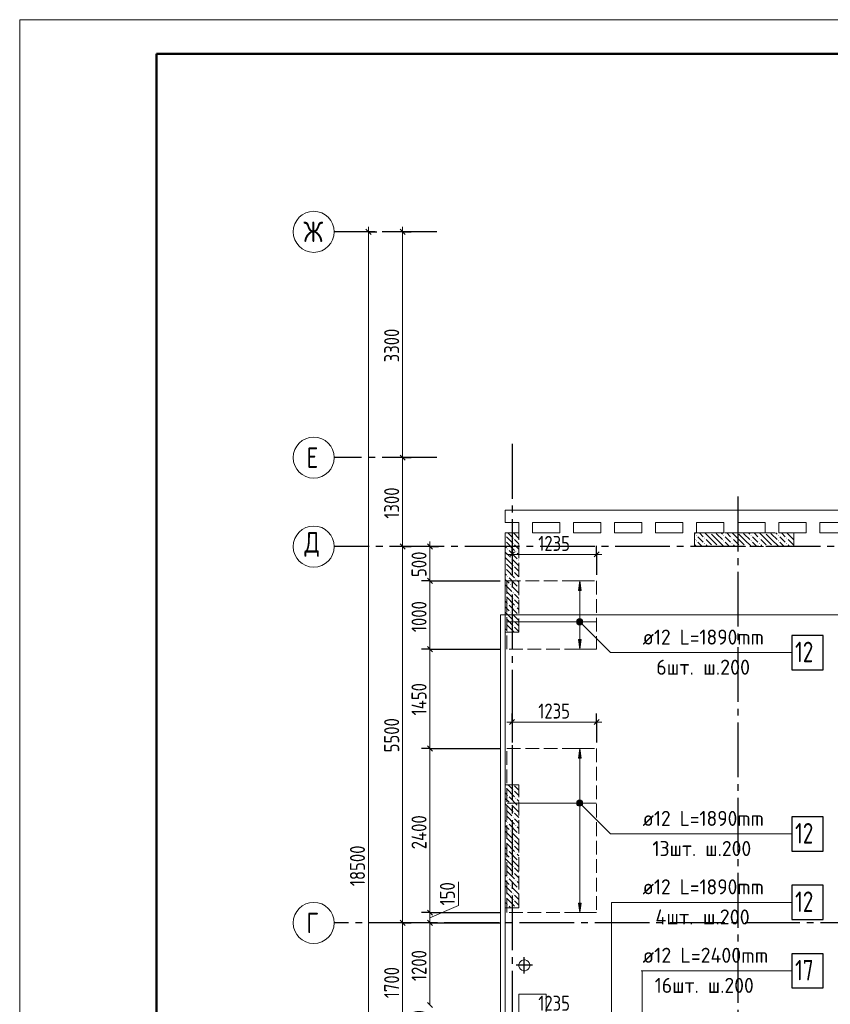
# Model space of a CAD drawing. Header units: millimetres. Extents: x 0 to 61017, y 0 to 42000.
# Tile 4 of 17: x 0 to 11855, y 27610 to 42000. Entities that reach past the tile are written whole.
import ezdxf

# ---------------------------------------------------------------- set-up
doc = ezdxf.new("R2010")
doc.units = ezdxf.units.MM
doc.linetypes.add('______2', pattern=[270, 200, -70])
doc.linetypes.add('______5', pattern=[1100, 800, -100, 100, -100])
for name, color, linetype, lineweight in [('Standard', 7, 'Continuous', 25), ('ДОП Верх по Х', 7, 'Continuous', 25), ('ЖБ Перекрытие верхний уровень', 7, 'Continuous', 35), ('ЖБ Пилон', 7, 'Continuous', 35), ('Оси', 40, '______5', 18), ('Позиционная метка номер позиции', 7, 'Continuous', 13), ('Примечания', 7, 'Continuous', 25)]:
    doc.layers.add(name, color=color, linetype=linetype, lineweight=lineweight)
doc.styles.add('GOST 2.304-81', font='txt')
doc.styles.add('ISOCPEUR', font='txt')

msp = doc.modelspace()

# ---------------------------------------------------------------- hatches: boundary and pattern name
at = {"layer": 'ДОП Верх по Х', "linetype": 'Continuous', "lineweight": 13, "transparency": 33554687}
for points in [[(8210, 33660), (8190, 33800), (8170, 33660)], [(8152, 33200), (8227, 33200), (8222, 33219)], [(8152, 33200), (8222, 33219), (8157, 33219)], [(8157, 33181), (8227, 33200), (8152, 33200)], [(8157, 33219), (8222, 33219), (8208, 33232)], [(8157, 33219), (8208, 33232), (8171, 33232)], [(8157, 33181), (8222, 33181), (8227, 33200)], [(8171, 33168), (8222, 33181), (8157, 33181)], [(8171, 33232), (8208, 33232), (8190, 33238)], [(8171, 33168), (8208, 33168), (8222, 33181)], [(8208, 33168), (8171, 33168), (8190, 33162)], [(8210, 31210), (8190, 31350), (8170, 31210)], [(8152, 30550), (8227, 30550), (8222, 30569)], [(8152, 30550), (8222, 30569), (8157, 30569)], [(8157, 30531), (8227, 30550), (8152, 30550)], [(8157, 30569), (8222, 30569), (8208, 30582)], [(8157, 30569), (8208, 30582), (8171, 30582)], [(8157, 30531), (8222, 30531), (8227, 30550)], [(8171, 30518), (8222, 30531), (8157, 30531)], [(8171, 30582), (8208, 30582), (8190, 30588)], [(8171, 30518), (8208, 30518), (8222, 30531)], [(8208, 30518), (8171, 30518), (8190, 30512)]]:
    msp.add_hatch(color=7, dxfattribs=at).paths.add_polyline_path(points)
for points in [[(8210, 32940), (8190, 32800), (8170, 32940)], [(8210, 29090), (8190, 28950), (8170, 29090)]]:
    msp.add_hatch(color=7, dxfattribs=at).paths.add_polyline_path(points, flags=16)
at = {"layer": 'ЖБ Пилон', "linetype": 'Continuous', "lineweight": 18, "transparency": 33554687}
for points in [[(7100, 34467), (7103, 34463), (7100, 34460)], [(7210, 34423), (7217, 34430), (7223, 34423), (7217, 34417)], [(7300, 34500), (7297, 34497), (7294, 34500), (7300, 34500)], [(9890, 34463), (9897, 34470), (9903, 34463), (9897, 34457)], [(10010, 34423), (10017, 34430), (10023, 34423), (10017, 34417)], [(10100, 34500), (10097, 34497), (10094, 34500)], [(10290, 34463), (10297, 34470), (10303, 34463), (10297, 34457)], [(10410, 34423), (10417, 34430), (10423, 34423), (10417, 34417)], [(10500, 34500), (10497, 34497), (10494, 34500)], [(10690, 34463), (10697, 34470), (10703, 34463), (10697, 34457)], [(10810, 34423), (10817, 34430), (10823, 34423), (10817, 34417)], [(10900, 34500), (10897, 34497), (10894, 34500)], [(11090, 34463), (11097, 34470), (11103, 34463), (11097, 34457)], [(11210, 34423), (11217, 34430), (11223, 34423), (11217, 34417)], [(11300, 34500), (11297, 34497), (11294, 34500)], [(7100, 34387), (7103, 34383), (7100, 34380)], [(7130, 34263), (7137, 34270), (7143, 34263), (7137, 34257)], [(7210, 34343), (7217, 34350), (7223, 34343), (7217, 34337)], [(9890, 34383), (9897, 34390), (9903, 34383), (9897, 34377)], [(10010, 34343), (10017, 34350), (10023, 34343), (10017, 34337)], [(10130, 34303), (10137, 34310), (10143, 34303), (10140, 34300), (10134, 34300)], [(10210, 34303), (10217, 34310), (10223, 34303), (10220, 34300), (10214, 34300)], [(10290, 34383), (10297, 34390), (10303, 34383), (10297, 34377)], [(10410, 34343), (10417, 34350), (10423, 34343), (10417, 34337)], [(10530, 34303), (10537, 34310), (10543, 34303), (10540, 34300), (10534, 34300)], [(10610, 34303), (10617, 34310), (10623, 34303), (10620, 34300), (10614, 34300)], [(10690, 34383), (10697, 34390), (10703, 34383), (10697, 34377)], [(10810, 34343), (10817, 34350), (10823, 34343), (10817, 34337)], [(10930, 34303), (10937, 34310), (10943, 34303), (10940, 34300), (10934, 34300)], [(11010, 34303), (11017, 34310), (11023, 34303), (11020, 34300), (11014, 34300)], [(11090, 34383), (11097, 34390), (11103, 34383), (11097, 34377)], [(11210, 34343), (11217, 34350), (11223, 34343), (11217, 34337)], [(7170, 34143), (7177, 34150), (7183, 34143), (7177, 34137)], [(7250, 34223), (7257, 34230), (7263, 34223), (7257, 34217)], [(7290, 34103), (7297, 34110), (7300, 34107), (7300, 34100), (7297, 34097)], [(7100, 34067), (7103, 34063), (7100, 34060)], [(7100, 33987), (7103, 33983), (7100, 33980)], [(7210, 34023), (7217, 34030), (7223, 34023), (7217, 34017)], [(7130, 33863), (7137, 33870), (7143, 33863), (7137, 33857)], [(7210, 33943), (7217, 33950), (7223, 33943), (7217, 33937)], [(7250, 33823), (7257, 33830), (7263, 33823), (7257, 33817)], [(7170, 33743), (7177, 33750), (7183, 33743), (7177, 33737)], [(7290, 33703), (7297, 33710), (7300, 33707), (7300, 33700), (7297, 33697)], [(7100, 33667), (7103, 33663), (7100, 33660)], [(7100, 33587), (7103, 33583), (7100, 33580)], [(7210, 33623), (7217, 33630), (7223, 33623), (7217, 33617)], [(7210, 33543), (7217, 33550), (7223, 33543), (7217, 33537)], [(7130, 33463), (7137, 33470), (7143, 33463), (7137, 33457)], [(7250, 33423), (7257, 33430), (7263, 33423), (7257, 33417)], [(7100, 33267), (7103, 33263), (7100, 33260)], [(7170, 33343), (7177, 33350), (7183, 33343), (7177, 33337)], [(7290, 33303), (7297, 33310), (7300, 33307), (7300, 33300), (7297, 33297)], [(7100, 33187), (7103, 33183), (7100, 33180)], [(7210, 33223), (7217, 33230), (7223, 33223), (7217, 33217)], [(7210, 33143), (7217, 33150), (7223, 33143), (7217, 33137)], [(7130, 33063), (7137, 33070), (7143, 33063), (7137, 33057)], [(7220, 30820), (7217, 30817), (7214, 30820)], [(7100, 30787), (7103, 30783), (7100, 30780)], [(7130, 30663), (7137, 30670), (7143, 30663), (7137, 30657)], [(7210, 30743), (7217, 30750), (7223, 30743), (7217, 30737)], [(7170, 30543), (7177, 30550), (7183, 30543), (7177, 30537)], [(7250, 30623), (7257, 30630), (7263, 30623), (7257, 30617)], [(7290, 30503), (7297, 30510), (7300, 30507), (7300, 30500), (7297, 30497)], [(7100, 30467), (7103, 30463), (7100, 30460)], [(7100, 30387), (7103, 30383), (7100, 30380)], [(7210, 30423), (7217, 30430), (7223, 30423), (7217, 30417)], [(7130, 30263), (7137, 30270), (7143, 30263), (7137, 30257)], [(7210, 30343), (7217, 30350), (7223, 30343), (7217, 30337)], [(7250, 30223), (7257, 30230), (7263, 30223), (7257, 30217)], [(7170, 30143), (7177, 30150), (7183, 30143), (7177, 30137)], [(7290, 30103), (7297, 30110), (7300, 30107), (7300, 30100), (7297, 30097)], [(7100, 30067), (7103, 30063), (7100, 30060)], [(7100, 29987), (7103, 29983), (7100, 29980)], [(7210, 30023), (7217, 30030), (7223, 30023), (7217, 30017)], [(7210, 29943), (7217, 29950), (7223, 29943), (7217, 29937)], [(7130, 29863), (7137, 29870), (7143, 29863), (7137, 29857)], [(7250, 29823), (7257, 29830), (7263, 29823), (7257, 29817)], [(7100, 29667), (7103, 29663), (7100, 29660)], [(7170, 29743), (7177, 29750), (7183, 29743), (7177, 29737)], [(7290, 29703), (7297, 29710), (7300, 29707), (7300, 29700), (7297, 29697)], [(7100, 29587), (7103, 29583), (7100, 29580)], [(7210, 29623), (7217, 29630), (7223, 29623), (7217, 29617)], [(7210, 29543), (7217, 29550), (7223, 29543), (7217, 29537)], [(7130, 29463), (7137, 29470), (7143, 29463), (7137, 29457)], [(7250, 29423), (7257, 29430), (7263, 29423), (7257, 29417)], [(7100, 29267), (7103, 29263), (7100, 29260)], [(7170, 29343), (7177, 29350), (7183, 29343), (7177, 29337)], [(7210, 29223), (7217, 29230), (7223, 29223), (7217, 29217)], [(7290, 29303), (7297, 29310), (7300, 29307), (7300, 29300), (7297, 29297)], [(7100, 29187), (7103, 29183), (7100, 29180)], [(7130, 29063), (7137, 29070), (7143, 29063), (7137, 29057)], [(7210, 29143), (7217, 29150), (7223, 29143), (7217, 29137)], [(7250, 29023), (7257, 29030), (7263, 29023), (7260, 29020), (7254, 29020)]]:
    msp.add_hatch(color=7, dxfattribs=at).paths.add_polyline_path(points, flags=16)
at = {"layer": 'Позиционная метка номер позиции', "linetype": 'Continuous', "lineweight": 13, "transparency": 33554687}
for points in [[(8146, 33211), (8178, 33243), (8158, 33232)], [(8178, 33243), (8146, 33211), (8146, 33189)], [(8178, 33243), (8146, 33189), (8201, 33243)], [(8201, 33243), (8146, 33189), (8158, 33168)], [(8201, 33243), (8158, 33168), (8221, 33232)], [(8221, 33232), (8158, 33168), (8178, 33157)], [(8221, 33232), (8178, 33157), (8233, 33211)], [(8233, 33211), (8178, 33157), (8201, 33157)], [(8233, 33211), (8201, 33157), (8233, 33189)], [(8233, 33189), (8201, 33157), (8221, 33168)], [(8146, 30561), (8178, 30593), (8158, 30582)], [(8178, 30593), (8146, 30561), (8146, 30539)], [(8178, 30593), (8146, 30539), (8201, 30593)], [(8201, 30593), (8146, 30539), (8158, 30518)], [(8201, 30593), (8158, 30518), (8221, 30582)], [(8221, 30582), (8158, 30518), (8178, 30507)], [(8221, 30582), (8178, 30507), (8233, 30561)], [(8233, 30561), (8178, 30507), (8201, 30507)], [(8233, 30561), (8201, 30507), (8233, 30539)], [(8233, 30539), (8201, 30507), (8221, 30518)]]:
    msp.add_hatch(color=7, dxfattribs=at).paths.add_polyline_path(points)

# ---------------------------------------------------------------- linework, layer by layer
at = {"layer": 'Standard', "color": 251, "linetype": 'Continuous', "lineweight": -3, "true_color": 0x656565, "transparency": 33554687}
for p, q in [((5100, 38900), (4975, 38900)), ((5100, 38900), (5225, 38900)), ((5100, 38900), (5100, 38900)), ((5600, 38900), (5475, 38900)), ((5600, 38900), (5725, 38900)), ((5600, 38900), (5600, 38900)), ((5600, 35600), (5475, 35600)), ((5600, 35600), (5725, 35600)), ((5600, 35600), (5600, 35600)), ((5600, 34300), (5475, 34300)), ((5600, 34300), (5725, 34300)), ((5600, 34300), (5600, 34300)), ((6000, 34300), (5875, 34300)), ((6000, 34300), (6125, 34300)), ((6000, 34300), (6000, 34300)), ((7200, 34186), (7200, 34311)), ((8437, 34186), (8437, 34311)), ((7200, 34186), (7200, 34061)), ((7200, 34186), (7200, 33886)), ((8437, 34186), (8437, 34061)), ((8437, 34186), (8437, 33886)), ((6000, 33800), (5875, 33800)), ((6000, 33800), (6125, 33800)), ((6000, 33800), (7025, 33800)), ((6000, 32800), (5875, 32800)), ((6000, 32800), (6125, 32800)), ((7200, 31736), (7200, 31861)), ((8437, 31736), (8437, 31861)), ((7200, 31736), (7200, 31611)), ((7200, 31736), (7200, 31436)), ((8437, 31736), (8437, 31611)), ((8437, 31736), (8437, 31436)), ((6000, 31350), (5875, 31350)), ((6000, 31350), (6125, 31350)), ((6000, 28950), (5875, 28950)), ((6000, 28950), (6125, 28950)), ((5600, 28800), (5475, 28800)), ((5600, 28800), (5725, 28800)), ((5600, 28800), (5600, 28800)), ((6000, 28800), (5875, 28800)), ((6000, 28800), (6125, 28800))]:
    msp.add_line(p, q, dxfattribs=at)
at = {"layer": 'Standard', "color": 7, "linetype": 'Continuous', "lineweight": 25, "transparency": 33554687}
for p, q in [((5138, 38862), (5062, 38938)), ((5638, 38862), (5562, 38938)), ((5638, 35562), (5562, 35638)), ((5638, 34262), (5562, 34338)), ((5962, 34338), (6038, 34262)), ((7162, 34148), (7238, 34223)), ((8399, 34148), (8474, 34223)), ((5962, 33838), (6038, 33762)), ((5962, 32838), (6038, 32762)), ((7162, 31699), (7238, 31773)), ((8399, 31699), (8474, 31773)), ((5962, 31388), (6038, 31312)), ((5962, 28987), (6038, 28912)), ((5638, 28763), (5562, 28838)), ((5962, 28838), (6038, 28762)), ((5962, 27638), (6038, 27563))]:
    msp.add_line(p, q, dxfattribs=at)
at = {"layer": 'Standard', "color": 7, "linetype": 'Continuous', "lineweight": 13, "transparency": 33554687}
for p, q in [((5100, 38900), (5100, 38975)), ((5600, 38900), (5600, 38975)), ((5600, 35600), (5600, 38900)), ((5600, 34300), (5600, 35600)), ((5600, 28800), (5600, 34300)), ((6000, 34300), (6000, 34375)), ((6000, 34300), (6000, 33800)), ((7200, 34186), (7125, 34186)), ((7200, 34186), (8437, 34186)), ((8437, 34186), (8512, 34186)), ((7200, 31736), (7125, 31736)), ((7200, 31736), (8437, 31736)), ((8437, 31736), (8512, 31736)), ((6000, 31350), (6000, 28950)), ((6415, 29056), (6415, 29400)), ((6000, 28875), (6415, 29056)), ((6000, 28950), (6000, 28800)), ((5600, 27100), (5600, 28800)), ((6000, 28800), (6000, 27600))]:
    msp.add_line(p, q, dxfattribs=at)
at = {"layer": 'Standard', "color": 8, "linetype": '______5', "lineweight": -3, "transparency": 33554687}
for p, q in [((7380, 28060), (7380, 28300)), ((7500, 28180), (7260, 28180))]:
    msp.add_line(p, q, dxfattribs=at)
at = {"layer": 'Standard', "color": 7, "linetype": 'Continuous', "lineweight": 13, "transparency": 33554687}
msp.add_lwpolyline([(0, 0), (59400, 0), (59400, 42000), (0, 42000), (0, 0)], close=True, dxfattribs=at)
at = {"layer": 'Standard', "color": 7, "linetype": 'Continuous', "lineweight": 50, "transparency": 33554687}
msp.add_lwpolyline([(2000, 41500), (58900, 41500), (58900, 500), (2000, 500), (2000, 41500)], close=True, dxfattribs=at)
at = {"layer": 'Standard', "color": 7, "linetype": 'Continuous', "lineweight": 13, "transparency": 33554687}
for points in [[(5100, 20400), (5100, 29236), (5100, 29236), (5100, 38900)], [(6000, 33800), (6000, 33751), (6000, 33751), (6000, 33294), (6000, 33294), (6000, 33059), (6000, 33059), (6000, 32800)], [(6000, 32800), (6000, 32651), (6000, 32651), (6000, 31350)]]:
    msp.add_lwpolyline(points, dxfattribs=at)
at = {"layer": 'Standard', "color": 254, "linetype": 'Continuous', "lineweight": 13, "true_color": 0xc4c4ff, "transparency": 33554687}
msp.add_lwpolyline([(7031, 20600), (49449, 20600), (49449, 33300), (7031, 33300), (7031, 20600)], dxfattribs=at)
at = {"layer": 'Standard', "color": 251, "linetype": 'Continuous', "lineweight": -3, "true_color": 0x656565, "transparency": 33554687}
for points in [[(6000, 32800), (6019, 32800), (6019, 32800), (6041, 32800), (6041, 32800), (6071, 32800), (6071, 32800), (7025, 32800)], [(6000, 31350), (6071, 31350), (6071, 31350), (6124, 31350), (6124, 31350), (6197, 31350), (6197, 31350), (7025, 31350)], [(6000, 28950), (6157, 28950), (6157, 28950), (6260, 28950), (6260, 28950), (7025, 28950)], [(6000, 28800), (6162, 28800), (6162, 28800), (6269, 28800), (6269, 28800), (7025, 28800)]]:
    msp.add_lwpolyline(points, dxfattribs=at)
at = {"layer": 'ДОП Верх по Х', "color": 251, "linetype": 'Continuous', "lineweight": 13, "true_color": 0x494949, "transparency": 33554687}
for p, q in [((8190, 33800), (8090, 33800)), ((8190, 33800), (8170, 33660)), ((8210, 33660), (8190, 33800)), ((8190, 33800), (8290, 33800)), ((8190, 33800), (8190, 33800)), ((8170, 33660), (8210, 33660)), ((8190, 33230), (8190, 33660)), ((8152, 33200), (8152, 33200)), ((8190, 32940), (8190, 33170)), ((8227, 33200), (8227, 33200)), ((8190, 32800), (8170, 32940)), ((8170, 32940), (8210, 32940)), ((8210, 32940), (8190, 32800)), ((8190, 32800), (8090, 32800)), ((8190, 32800), (8290, 32800)), ((8190, 32800), (8190, 32800)), ((8190, 31350), (8090, 31350)), ((8190, 31350), (8170, 31210)), ((8210, 31210), (8190, 31350)), ((8190, 31350), (8290, 31350)), ((8190, 31350), (8190, 31350)), ((8170, 31210), (8210, 31210)), ((8190, 30580), (8190, 31210)), ((8152, 30550), (8152, 30550)), ((8190, 29090), (8190, 30520)), ((8227, 30550), (8227, 30550)), ((8190, 28950), (8170, 29090)), ((8170, 29090), (8210, 29090)), ((8210, 29090), (8190, 28950)), ((8190, 28950), (8090, 28950)), ((8190, 28950), (8290, 28950)), ((8190, 28950), (8190, 28950))]:
    msp.add_line(p, q, dxfattribs=at)
at = {"layer": 'ДОП Верх по Х', "color": 7, "linetype": 'Continuous', "lineweight": 18, "transparency": 33554687}
for p, q in [((8431, 33200), (7131, 33200)), ((8431, 30550), (7131, 30550))]:
    msp.add_line(p, q, dxfattribs=at)
at = {"layer": 'ДОП Верх по Х', "color": 7, "linetype": 'Continuous', "lineweight": 13, "transparency": 33554687}
for p, q in [((9090, 32750), (11132, 32750)), ((9090, 30100), (11132, 30100)), ((9090, 29100), (11132, 29100)), ((9090, 28100), (11198, 28100))]:
    msp.add_line(p, q, dxfattribs=at)
at = {"layer": 'ДОП Верх по Х', "color": 7, "linetype": 'Continuous', "lineweight": 25, "transparency": 33554687}
for points in [[(11290, 32500), (11750, 32500), (11750, 33000), (11290, 33000), (11290, 32500)], [(11290, 29850), (11750, 29850), (11750, 30350), (11290, 30350), (11290, 29850)], [(11290, 28850), (11750, 28850), (11750, 29350), (11290, 29350), (11290, 28850)], [(11290, 27850), (11750, 27850), (11750, 28350), (11290, 28350), (11290, 27850)]]:
    msp.add_lwpolyline(points, dxfattribs=at)
at = {"layer": 'ДОП Верх по Х', "color": 251, "linetype": 'Continuous', "lineweight": 13, "true_color": 0x494949, "transparency": 33554687}
for centre in [(8190, 33200), (8190, 30550)]:
    msp.add_circle(centre, 37.5, dxfattribs=at)
at = {"layer": 'ЖБ Перекрытие верхний уровень', "color": 7, "linetype": 'Continuous', "lineweight": 18, "transparency": 33554687}
for p, q in [((13710, 34830), (7100, 34830)), ((7100, 34830), (7100, 34650)), ((7100, 34650), (7300, 34650)), ((7300, 34650), (7300, 34500)), ((7500, 34500), (7500, 34650)), ((7500, 34650), (7900, 34650)), ((7900, 34650), (7900, 34500)), ((8100, 34500), (8100, 34650)), ((8100, 34650), (8500, 34650)), ((8500, 34650), (8500, 34500)), ((8700, 34500), (8700, 34650)), ((8700, 34650), (9100, 34650)), ((9100, 34650), (9100, 34500)), ((9300, 34500), (9300, 34650)), ((9300, 34650), (9700, 34650)), ((9700, 34650), (9700, 34500)), ((9900, 34500), (9900, 34650)), ((9900, 34650), (10300, 34650)), ((10300, 34650), (10300, 34500)), ((10500, 34500), (10500, 34650)), ((10500, 34650), (10900, 34650)), ((10900, 34650), (10900, 34500)), ((11100, 34500), (11100, 34650)), ((11100, 34650), (11500, 34650)), ((11500, 34650), (11500, 34500)), ((11700, 34500), (11700, 34650)), ((11700, 34650), (12100, 34650)), ((7300, 34500), (7100, 34500)), ((7100, 34500), (7100, 19870)), ((7900, 34500), (7500, 34500)), ((8500, 34500), (8100, 34500)), ((9100, 34500), (8700, 34500)), ((9700, 34500), (9300, 34500)), ((10300, 34500), (9900, 34500)), ((10900, 34500), (10500, 34500)), ((11500, 34500), (11100, 34500)), ((12100, 34500), (11700, 34500)), ((7308, 28217), (7300, 28193)), ((7323, 28237), (7308, 28217)), ((7343, 28252), (7323, 28237)), ((7367, 28260), (7343, 28252)), ((7393, 28260), (7367, 28260)), ((7417, 28252), (7393, 28260)), ((7437, 28237), (7417, 28252)), ((7452, 28217), (7437, 28237)), ((7460, 28193), (7452, 28217)), ((7300, 28193), (7300, 28167)), ((7300, 28167), (7308, 28143)), ((7308, 28143), (7323, 28123)), ((7323, 28123), (7343, 28108)), ((7343, 28108), (7367, 28100)), ((7367, 28100), (7393, 28100)), ((7393, 28100), (7417, 28108)), ((7417, 28108), (7437, 28123)), ((7437, 28123), (7452, 28143)), ((7452, 28143), (7460, 28167)), ((7460, 28167), (7460, 28193)), ((7700, 27760), (7300, 27760)), ((7300, 27760), (7300, 27220)), ((7700, 27220), (7700, 27760))]:
    msp.add_line(p, q, dxfattribs=at)
at = {"layer": 'ЖБ Пилон', "color": 253, "linetype": '______2', "lineweight": 13, "true_color": 0xa0a0a0, "transparency": 33554687}
for p, q in [((7100, 34500), (7100, 33050)), ((7300, 34500), (7100, 34500)), ((7300, 33050), (7300, 34500)), ((11320, 34500), (9870, 34500)), ((9870, 34500), (9870, 34300)), ((11320, 34300), (11320, 34500)), ((9870, 34300), (11320, 34300)), ((7100, 33050), (7300, 33050)), ((7100, 30820), (7100, 29020)), ((7300, 30820), (7100, 30820)), ((7300, 29020), (7300, 30820)), ((7100, 29020), (7300, 29020))]:
    msp.add_line(p, q, dxfattribs=at)
at = {"layer": 'ЖБ Пилон', "color": 9, "linetype": 'Continuous', "lineweight": 18, "true_color": 0xc7c7c7, "transparency": 33554687}
for p, q in [((7157, 34403), (7117, 34443)), ((7140, 34500), (7197, 34443)), ((7197, 34363), (7157, 34403)), ((7300, 34420), (7220, 34500)), ((7237, 34403), (7300, 34340)), ((9870, 34490), (9877, 34483)), ((9870, 34410), (9877, 34403)), ((9957, 34403), (9917, 34443)), ((9940, 34500), (9997, 34443)), ((9997, 34363), (9957, 34403)), ((10117, 34403), (10020, 34500)), ((10037, 34403), (10117, 34323)), ((10117, 34483), (10197, 34403)), ((10117, 34403), (10197, 34323)), ((10197, 34483), (10180, 34500)), ((10197, 34483), (10277, 34403)), ((10197, 34403), (10300, 34300)), ((10260, 34500), (10277, 34483)), ((10357, 34403), (10317, 34443)), ((10340, 34500), (10397, 34443)), ((10397, 34363), (10357, 34403)), ((10517, 34403), (10420, 34500)), ((10437, 34403), (10517, 34323)), ((10517, 34483), (10597, 34403)), ((10517, 34403), (10597, 34323)), ((10597, 34483), (10580, 34500)), ((10597, 34483), (10677, 34403)), ((10597, 34403), (10700, 34300)), ((10660, 34500), (10677, 34483)), ((10757, 34403), (10717, 34443)), ((10740, 34500), (10797, 34443)), ((10797, 34363), (10757, 34403)), ((10917, 34403), (10820, 34500)), ((10837, 34403), (10917, 34323)), ((10917, 34483), (10997, 34403)), ((10917, 34403), (10997, 34323)), ((10997, 34483), (10980, 34500)), ((10997, 34483), (11077, 34403)), ((10997, 34403), (11100, 34300)), ((11060, 34500), (11077, 34483)), ((11157, 34403), (11117, 34443)), ((11140, 34500), (11197, 34443)), ((11197, 34363), (11157, 34403)), ((11317, 34403), (11220, 34500)), ((11237, 34403), (11317, 34323)), ((11317, 34483), (11320, 34480)), ((11317, 34403), (11320, 34400)), ((7100, 34300), (7117, 34283)), ((7117, 34363), (7237, 34243)), ((7237, 34323), (7300, 34260)), ((9870, 34330), (9900, 34300)), ((9917, 34363), (9980, 34300)), ((10037, 34323), (10060, 34300)), ((10317, 34363), (10380, 34300)), ((10437, 34323), (10460, 34300)), ((10717, 34363), (10780, 34300)), ((10837, 34323), (10860, 34300)), ((11117, 34363), (11180, 34300)), ((11237, 34323), (11260, 34300)), ((7100, 34220), (7157, 34163)), ((7100, 34140), (7197, 34043)), ((7157, 34243), (7277, 34123)), ((7300, 34020), (7197, 34123)), ((7300, 34180), (7277, 34203)), ((7157, 34003), (7117, 34043)), ((7117, 33963), (7237, 33843)), ((7197, 33963), (7157, 34003)), ((7237, 34003), (7300, 33940)), ((7100, 33900), (7117, 33883)), ((7100, 33820), (7157, 33763)), ((7157, 33843), (7277, 33723)), ((7237, 33923), (7300, 33860)), ((7100, 33740), (7197, 33643)), ((7300, 33620), (7197, 33723)), ((7300, 33780), (7277, 33803)), ((7157, 33603), (7117, 33643)), ((7117, 33563), (7237, 33443)), ((7197, 33563), (7157, 33603)), ((7237, 33603), (7300, 33540)), ((7100, 33500), (7117, 33483)), ((7100, 33420), (7157, 33363)), ((7157, 33443), (7277, 33323)), ((7237, 33523), (7300, 33460)), ((7300, 33380), (7277, 33403)), ((7100, 33340), (7197, 33243)), ((7157, 33203), (7117, 33243)), ((7300, 33220), (7197, 33323)), ((7100, 33100), (7117, 33083)), ((7117, 33163), (7230, 33050)), ((7197, 33163), (7157, 33203)), ((7237, 33203), (7300, 33140)), ((7237, 33123), (7300, 33060)), ((7157, 30803), (7140, 30820)), ((7197, 30763), (7157, 30803)), ((7237, 30803), (7300, 30740)), ((7100, 30700), (7117, 30683)), ((7117, 30763), (7237, 30643)), ((7237, 30723), (7300, 30660)), ((7100, 30620), (7157, 30563)), ((7100, 30540), (7197, 30443)), ((7157, 30643), (7277, 30523)), ((7300, 30420), (7197, 30523)), ((7300, 30580), (7277, 30603)), ((7157, 30403), (7117, 30443)), ((7117, 30363), (7237, 30243)), ((7197, 30363), (7157, 30403)), ((7237, 30403), (7300, 30340)), ((7100, 30300), (7117, 30283)), ((7100, 30220), (7157, 30163)), ((7157, 30243), (7277, 30123)), ((7237, 30323), (7300, 30260)), ((7100, 30140), (7197, 30043)), ((7300, 30020), (7197, 30123)), ((7300, 30180), (7277, 30203)), ((7157, 30003), (7117, 30043)), ((7117, 29963), (7237, 29843)), ((7197, 29963), (7157, 30003)), ((7237, 30003), (7300, 29940)), ((7100, 29900), (7117, 29883)), ((7100, 29820), (7157, 29763)), ((7157, 29843), (7277, 29723)), ((7237, 29923), (7300, 29860)), ((7300, 29780), (7277, 29803)), ((7100, 29740), (7197, 29643)), ((7157, 29603), (7117, 29643)), ((7300, 29620), (7197, 29723)), ((7100, 29500), (7117, 29483)), ((7117, 29563), (7237, 29443)), ((7197, 29563), (7157, 29603)), ((7237, 29603), (7300, 29540)), ((7237, 29523), (7300, 29460)), ((7100, 29420), (7157, 29363)), ((7157, 29443), (7277, 29323)), ((7300, 29380), (7277, 29403)), ((7100, 29340), (7197, 29243)), ((7157, 29203), (7117, 29243)), ((7300, 29220), (7197, 29323)), ((7100, 29100), (7117, 29083)), ((7117, 29163), (7237, 29043)), ((7197, 29163), (7157, 29203)), ((7237, 29203), (7300, 29140)), ((7237, 29123), (7300, 29060)), ((7100, 29020), (7100, 29020)), ((7157, 29043), (7180, 29020))]:
    msp.add_line(p, q, dxfattribs=at)
at = {"layer": 'Оси', "color": 8, "linetype": '______5', "lineweight": -3, "transparency": 33554687}
for p, q in [((6100, 38900), (4600, 38900)), ((7200, 35800), (7200, 15970)), ((6100, 35600), (4600, 35600)), ((10500, 35030), (10500, 15970)), ((50210, 34300), (4600, 34300)), ((50210, 34300), (4600, 34300)), ((49910, 28800), (4600, 28800))]:
    msp.add_line(p, q, dxfattribs=at)
at = {"layer": 'Оси', "color": 7, "linetype": 'Continuous', "lineweight": 13, "transparency": 33554687}
for centre in [(4300, 38900), (4300, 35600), (4300, 34300), (4300, 34300), (4300, 28800)]:
    msp.add_circle(centre, 300, dxfattribs=at)
at = {"layer": 'Позиционная метка номер позиции', "color": 7, "linetype": 'Continuous', "lineweight": 13, "transparency": 33554687}
for p, q in [((8158, 33232), (8158, 33232)), ((8158, 33168), (8158, 33168)), ((8221, 33232), (8221, 33232)), ((8221, 33168), (8221, 33168)), ((8158, 30582), (8158, 30582)), ((8158, 30518), (8158, 30518)), ((8221, 30582), (8221, 30582)), ((8221, 30518), (8221, 30518))]:
    msp.add_line(p, q, dxfattribs=at)
for points in [[(8190, 33200), (8640, 32750), (11290, 32750)], [(8190, 30550), (8640, 30100), (11290, 30100)], [(8190, 26880), (8656, 27347), (8656, 29100), (11290, 29100)], [(9604, 25800), (9104, 26300), (9104, 28100), (11290, 28100)]]:
    msp.add_lwpolyline(points, dxfattribs=at)
for centre in [(8190, 33200), (8190, 30550)]:
    msp.add_circle(centre, 45, dxfattribs=at)
at = {"layer": 'Примечания', "color": 7, "linetype": '______2', "lineweight": 18, "transparency": 33554687}
for p, q in [((7125, 33800), (8437, 33800)), ((7125, 32800), (7125, 33800)), ((8437, 33800), (8437, 32800)), ((8437, 32800), (7125, 32800)), ((7125, 31350), (8437, 31350)), ((7125, 28950), (7125, 31350)), ((8437, 31350), (8437, 28950)), ((8437, 28950), (7125, 28950))]:
    msp.add_line(p, q, dxfattribs=at)

# ---------------------------------------------------------------- texts
at = {"layer": 'Standard', "color": 7, "linetype": 'Continuous', "lineweight": 25, "transparency": 33554687, "char_height": 220, "attachment_point": 7, "rotation": 90, "style": 'GOST 2.304-81'}
for s, insert, width in [('3300', (5550, 36992), 641.47), ('1300', (5550, 34708), 610.16), ('500', (5950, 33855), 516.39), ('1000', (5950, 33050), 625.73), ('1450', (5950, 31833), 610.16), ('5500', (5550, 31292), 641.48), ('2400', (5950, 29876), 672.62), ('18500', (5050, 29337), 750.83), ('150', (6365, 29056), 469.51), ('1200', (5950, 27950), 625.73), ('1700', (5550, 27700), 625.74), ('500', (5950, 27154), 516.4)]:
    msp.add_mtext(s, dxfattribs=dict(at, insert=insert, width=width))
at = {"layer": 'Standard', "color": 7, "linetype": 'Continuous', "lineweight": 25, "transparency": 33554687, "char_height": 220, "width": 594.59, "attachment_point": 7, "style": 'GOST 2.304-81'}
for insert in [(7584, 34236), (7584, 31786), (7584, 27516)]:
    msp.add_mtext('1235', dxfattribs=dict(at, insert=insert))
at = {"layer": 'ДОП Верх по Х', "color": 7, "linetype": 'Continuous', "lineweight": 13, "transparency": 33554687, "attachment_point": 7, "style": 'ISOCPEUR'}
for s, insert, char_height, width in [('\\W0.94;ø12 L=1890mm ', (9110, 32867), 220, 2104.38), ('\\W0.75;12', (11340, 32610), 300, 472.29), ('\\W0.97;6шт. ш.200 ', (9308, 32427), 220, 1712.33), ('\\W0.94;ø12 L=1890mm ', (9110, 30217), 220, 2104.38), ('\\W0.75;12', (11340, 29960), 300, 472.29), ('\\W0.95;13шт. ш.200 ', (9253, 29777), 220, 1819.9), ('\\W0.94;ø12 L=1890mm ', (9110, 29217), 220, 2104.38), ('\\W0.75;12', (11340, 28960), 300, 472.29), ('\\W0.97;4шт. ш.200 ', (9297, 28777), 220, 1734.41), ('\\W0.96;ø12 L=2400mm ', (9110, 28217), 220, 2172.62), ('\\W0.75;17', (11340, 27960), 300, 472.29), ('\\W0.95;16шт. ш.200 ', (9286, 27777), 220, 1819.9)]:
    msp.add_mtext(s, dxfattribs=dict(at, insert=insert, char_height=char_height, width=width))
at = {"layer": 'Оси', "color": 7, "linetype": 'Continuous', "lineweight": 25, "transparency": 33554687, "char_height": 300, "attachment_point": 7, "style": 'ISOCPEUR'}
for s, insert, width in [('\\W0.83;Ж', (4150, 38750), 425), ('\\W0.78;Е', (4195, 35450), 326.41), ('\\W0.82;Д', (4165, 34150), 392.65), ('\\W0.78;Г', (4195, 28650), 326.41)]:
    msp.add_mtext(s, dxfattribs=dict(at, insert=insert, width=width))

doc.saveas('drawing.dxf')
